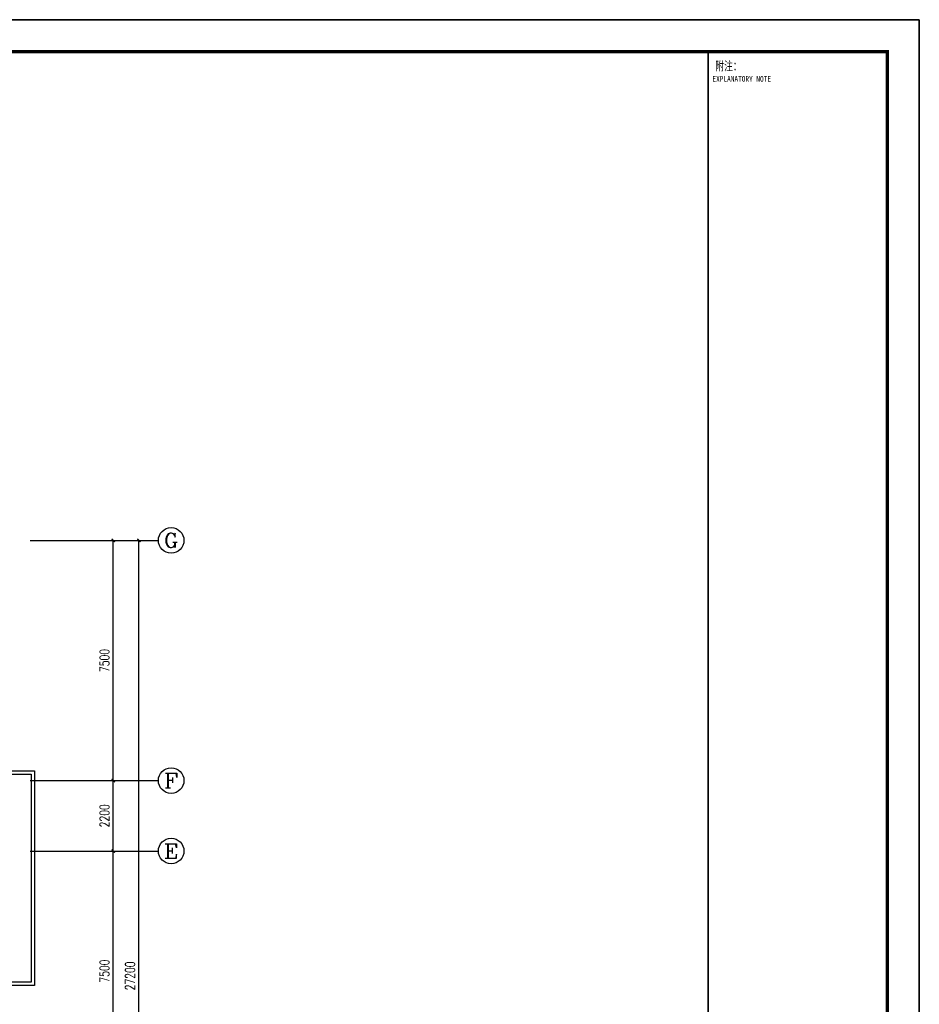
# Model space of a CAD drawing. Extents: x 687841 to 771941, y 252015 to 732780.
# Tile 50 of 98: x 743836 to 771941, y 475992 to 506741. Entities that reach past the tile are written whole.
import ezdxf
from ezdxf.enums import TextEntityAlignment as Align

# ---------------------------------------------------------------- set-up
doc = ezdxf.new("R2010")
doc.units = 0
doc.header["$LTSCALE"] = 1000
doc.header["$MEASUREMENT"] = 0
doc.layers.get('0').update_dxf_attribs({"linetype": 'CONTINUOUS'})
doc.layers.get('Defpoints').update_dxf_attribs({"linetype": 'CONTINUOUS'})
for name, color, linetype in [('AXIS', 3, 'CONTINUOUS'), ('AXIS_TEXT', 7, 'CONTINUOUS'), ('PUB_TITLE', 4, 'CONTINUOUS'), ('TK', 7, 'CONTINUOUS'), ('可见线', 3, 'CONTINUOUS')]:
    doc.layers.add(name, color=color, linetype=linetype)
doc.styles.add('_TCH_AXIS', font='COMPLEX', dxfattribs={"bigfont": 'GBCBIG'})
doc.styles.add('_TCH_DIM_T3', font='SIMPLEX', dxfattribs={"width": 0.705882, "bigfont": 'GBCBIG'})
doc.styles.add('COMPLEX', font='COMPLEX')
doc.styles.add('TKHZ1', font='txt', dxfattribs={"width": 0.8})
doc.dimstyles.new('_TCH_ARCH&&100', dxfattribs={"dimtxt": 297.5, "dimasz": 100, "dimexe": 250, "dimexo": 300, "dimgap": 126.25, "dimtad": 1, "dimdec": 0, "dimzin": 0, "dimdsep": 46, "dimtxsty": '_TCH_DIM_T3', "dimblk": 'ARCHTICK', "dimcen": 0.09, "dimclrt": 7, "dimazin": 2, "dimtfac": 1, "dimtdec": 0, "dimtix": 1, "dimtmove": 2, "dimatfit": 3, "dimldrblk": 'ARCHTICK', "dimfxl": 1, "dimtolj": 1, "dimtzin": 0, "dimarcsym": 0})

# ---------------------------------------------------------------- blocks, each defined once
blk = doc.blocks.new('_ArchTick')
at = {"color": 0, "linetype": 'ByBlock', "const_width": 0.4}
blk.add_lwpolyline([(-0.5, -0.5), (0.5, 0.5)], dxfattribs=at)
blk = doc.blocks.new('*D115')
at = {"layer": 'AXIS', "color": 0, "lineweight": -2}
for p, q in [((744559, 480779), (747009, 480779)), ((746759, 473279), (746759, 480779)), ((744559, 473279), (747009, 473279))]:
    blk.add_line(p, q, dxfattribs=at)
at = {"layer": 'Defpoints', "color": 0}
for p in [(744259, 480779), (746759, 480779), (744259, 473279)]:
    blk.add_point(p, dxfattribs=at)
at = {"layer": 'AXIS', "color": 0, "lineweight": -2, "xscale": 100, "yscale": 100, "zscale": 100}
for p, rotation in [((746759, 480779), 90), ((746759, 473279), 270)]:
    blk.add_blockref('_ArchTick', p, dxfattribs=dict(at, rotation=rotation))
at = {"layer": 'AXIS', "color": 7, "insert": (746484, 477029), "char_height": 297.5, "attachment_point": 5, "rotation": 90, "style": '_TCH_DIM_T3'}
blk.add_mtext('\\A1;7500', dxfattribs=at)
blk = doc.blocks.new('*D116')
at = {"layer": 'AXIS', "color": 0, "lineweight": -2}
for p, q in [((744559, 482979), (747009, 482979)), ((746759, 480779), (746759, 482979)), ((744559, 480779), (747009, 480779))]:
    blk.add_line(p, q, dxfattribs=at)
at = {"layer": 'Defpoints', "color": 0}
for p in [(744259, 482979), (746759, 482979), (744259, 480779)]:
    blk.add_point(p, dxfattribs=at)
at = {"layer": 'AXIS', "color": 0, "lineweight": -2, "xscale": 100, "yscale": 100, "zscale": 100}
for p, rotation in [((746759, 482979), 90), ((746759, 480779), 270)]:
    blk.add_blockref('_ArchTick', p, dxfattribs=dict(at, rotation=rotation))
at = {"layer": 'AXIS', "color": 7, "insert": (746484, 481879), "char_height": 297.5, "attachment_point": 5, "rotation": 90, "style": '_TCH_DIM_T3'}
blk.add_mtext('\\A1;2200', dxfattribs=at)
blk = doc.blocks.new('*D117')
at = {"layer": 'AXIS', "color": 0, "lineweight": -2}
for p, q in [((744559, 490479), (747009, 490479)), ((746759, 482979), (746759, 490479)), ((744559, 482979), (747009, 482979))]:
    blk.add_line(p, q, dxfattribs=at)
at = {"layer": 'Defpoints', "color": 0}
for p in [(744259, 490479), (746759, 490479), (744259, 482979)]:
    blk.add_point(p, dxfattribs=at)
at = {"layer": 'AXIS', "color": 0, "lineweight": -2, "xscale": 100, "yscale": 100, "zscale": 100}
for p, rotation in [((746759, 490479), 90), ((746759, 482979), 270)]:
    blk.add_blockref('_ArchTick', p, dxfattribs=dict(at, rotation=rotation))
at = {"layer": 'AXIS', "color": 7, "insert": (746484, 486729), "char_height": 297.5, "attachment_point": 5, "rotation": 90, "style": '_TCH_DIM_T3'}
blk.add_mtext('\\A1;7500', dxfattribs=at)
blk = doc.blocks.new('*D118')
at = {"layer": 'AXIS', "color": 0, "lineweight": -2}
for p, q in [((744559, 490479), (747809, 490479)), ((747559, 463279), (747559, 490479)), ((744559, 463279), (747809, 463279))]:
    blk.add_line(p, q, dxfattribs=at)
at = {"layer": 'Defpoints', "color": 0}
for p in [(744259, 490479), (747559, 490479), (744259, 463279)]:
    blk.add_point(p, dxfattribs=at)
at = {"layer": 'AXIS', "color": 0, "lineweight": -2, "xscale": 100, "yscale": 100, "zscale": 100}
for p, rotation in [((747559, 490479), 90), ((747559, 463279), 270)]:
    blk.add_blockref('_ArchTick', p, dxfattribs=dict(at, rotation=rotation))
at = {"layer": 'AXIS', "color": 7, "insert": (747284, 476879), "char_height": 297.5, "attachment_point": 5, "rotation": 90, "style": '_TCH_DIM_T3'}
blk.add_mtext('\\A1;27200', dxfattribs=at)
blk = doc.blocks.new('_AXISO')
blk.add_circle((0, 0), 0.5)
at = {"layer": 'AXIS_TEXT', "style": 'COMPLEX', "width": 1.041667}
blk.add_attdef('A', text='', height=0.56, dxfattribs=at).set_placement((-0.25, -0.28), (0.25, -0.28), align=Align.FIT)
blk = doc.blocks.new('wrtgtg')
at = {"color": 4}
blk.add_line((7804, -4841), (7804, 52559), dxfattribs=at)
at = {"layer": 'PUB_TITLE'}
for p, q in [((-75296, 53559), (8804, 53559)), ((8804, 53559), (8804, -5841)), ((2204, 52559), (7804, 52559)), ((2204, 52559), (7804, 52559)), ((7804, -4841), (7804, 52559))]:
    blk.add_line(p, q, dxfattribs=at)
blk.add_lwpolyline([(-75296, -5841), (8804, -5841), (8804, 53559), (-75296, 53559)], close=True, dxfattribs=at)
at = {"layer": 'PUB_TITLE', "const_width": 100}
blk.add_lwpolyline([(-72796, -4841), (7804, -4841), (7804, 52559), (-72796, 52559)], close=True, dxfattribs=at)
at = {"layer": 'PUB_TITLE', "const_width": 50}
blk.add_lwpolyline([(2204, -4841), (2204, 52559)], dxfattribs=at)
at = {"layer": 'TK', "style": 'TKHZ1', "width": 0.7}
blk.add_text('附注：', height=280, dxfattribs=at).set_placement((2431, 51973))
at = {"layer": 'TK', "style": 'TKHZ1', "width": 0.8}
blk.add_text('EXPLANATORY NOTE', height=175, dxfattribs=at).set_placement((3257, 51710), align=Align.MIDDLE)

msp = doc.modelspace()

# ---------------------------------------------------------------- linework, layer by layer
at = {"layer": 'AXIS'}
for p, q in [((744168.2, 490478.9), (748168.2, 490478.9)), ((744168.2, 482978.9), (748168.2, 482978.9)), ((744168.2, 480778.9), (748168.2, 480778.9))]:
    msp.add_line(p, q, dxfattribs=at)
at = {"layer": '可见线'}
for points in [[(741898.6, 483278.9), (744298.6, 483278.9), (744298.6, 476578.9), (741898.6, 476578.9)], [(741898.6, 483178.9), (744198.6, 483178.9), (744198.6, 476678.9), (741898.6, 476678.9)]]:
    msp.add_lwpolyline(points, dxfattribs=at)

# ---------------------------------------------------------------- block references
msp.add_blockref('wrtgtg', (763136.5, 453182))
at = {"layer": 'AXIS'}
ref = msp.add_blockref('_AXISO', (748568.2, 490478.9), dxfattribs=dict(at, xscale=800, yscale=800, zscale=800))
ref.add_attrib('A', 'G', dxfattribs={"layer": 'AXIS_TEXT', "height": 452.5, "style": '_TCH_AXIS', "width": 1.166667}).set_placement((748341.9, 490252.7), (748794.5, 490252.7), align=Align.FIT)
ref = msp.add_blockref('_AXISO', (748568.2, 482978.9), dxfattribs=dict(at, xscale=800, yscale=800, zscale=800))
ref.add_attrib('A', 'F', dxfattribs={"layer": 'AXIS_TEXT', "height": 452.5, "style": '_TCH_AXIS', "width": 1.3125}).set_placement((748341.9, 482752.7), (748794.5, 482752.7), align=Align.FIT)
ref = msp.add_blockref('_AXISO', (748568.2, 480778.9), dxfattribs=dict(at, xscale=800, yscale=800, zscale=800))
ref.add_attrib('A', 'E', dxfattribs={"layer": 'AXIS_TEXT', "height": 452.5, "style": '_TCH_AXIS', "width": 1.3125}).set_placement((748341.9, 480552.7), (748794.5, 480552.7), align=Align.FIT)

# ---------------------------------------------------------------- dimensions: what is measured, and where the dimension line sits
for p1, p2, distance, picture, middle in [((744258.7, 482978.9), (744258.7, 490478.9), -2500, '*D117', (746483.7, 486728.9)), ((744258.7, 463278.9), (744258.7, 490478.9), -3300, '*D118', (747283.7, 476878.9)), ((744258.7, 480778.9), (744258.7, 482978.9), -2500, '*D116', (746483.7, 481878.9)), ((744258.7, 473278.9), (744258.7, 480778.9), -2500, '*D115', (746483.7, 477028.9))]:
    dim = msp.add_aligned_dim(p1=p1, p2=p2, distance=distance, dimstyle='_TCH_ARCH&&100', dxfattribs=at)
    dim.commit()
    dim.dimension.update_dxf_attribs({"geometry": picture, "text_midpoint": middle})

doc.saveas('drawing.dxf')
